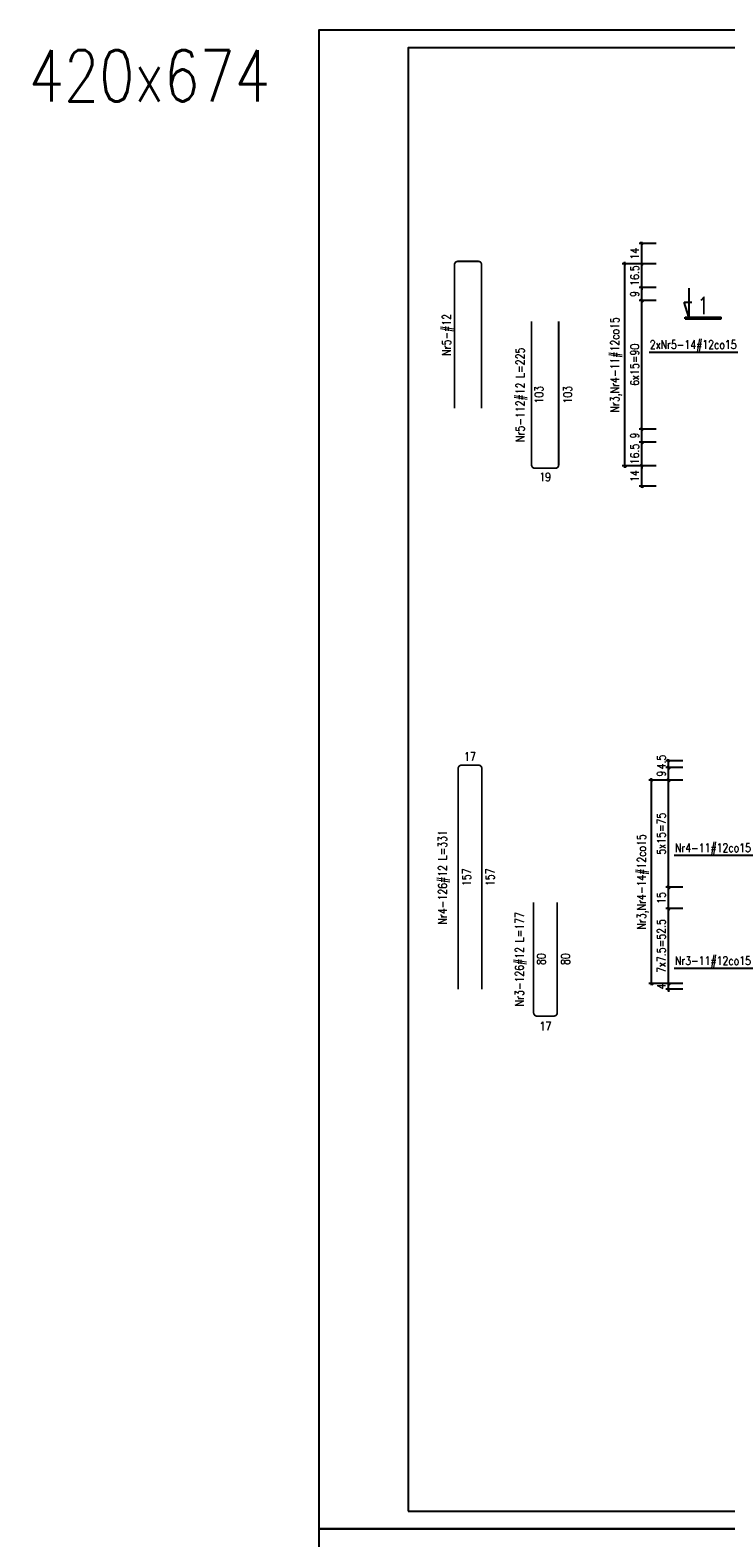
# Model space of a CAD drawing. Header units: millimetres. Extents: x 1283012 to 1317293, y -98285 to -69720.
# Tile 13 of 24: x 1283012 to 1287890, y -80282 to -69720. Entities that reach past the tile are written whole.
import ezdxf

# ---------------------------------------------------------------- set-up
doc = ezdxf.new("R2010")
doc.units = ezdxf.units.MM
doc.header["$LTSCALE"] = 250
for name, color, linetype in [('111 - opisy TXT3', 2, 'Continuous'), ('2 - linie odniesienia opisy', 8, 'Continuous'), ('3', 4, 'Continuous'), ('8 - zbrojenie', 8, 'Continuous')]:
    doc.layers.add(name, color=color, linetype=linetype)
doc.styles.add('TXT2', font='simplex.shx', dxfattribs={"width": 0.8, "height": 60})
doc.styles.add('TXT3', font='simplex.shx', dxfattribs={"width": 0.8, "height": 120})
doc.dimstyles.new('R1 - centymetry', dxfattribs={"dimtxt": 60, "dimasz": 17.5, "dimexe": 18.75, "dimexo": 18.75, "dimgap": 20, "dimtad": 1, "dimdec": 1, "dimlfac": 0.1, "dimrnd": 0.5, "dimdsep": 46, "dimtxsty": 'TXT2', "dimblk1": 'OBLIQUE', "dimblk2": 'OBLIQUE', "dimsah": 1, "dimcen": -0.75, "dimdle": 12.5, "dimclrt": 4, "dimadec": 0, "dimazin": 0, "dimtfac": 0.75, "dimtdec": 1, "dimtix": 1, "dimtmove": 2, "dimatfit": 3, "dimldrblk": 'OBLIQUE', "dimfxl": 100, "dimfxlon": 1, "dimtvp": 0.75, "dimtolj": 1, "dimtzin": 0, "dimarcsym": 0})
doc.dimstyles.new('wym zbr', dxfattribs={"dimtxt": 60, "dimasz": 35, "dimexe": 37.5, "dimexo": 37.5, "dimgap": 30, "dimtad": 0, "dimdec": 0, "dimlfac": 0.1, "dimzin": 0, "dimdsep": 46, "dimtxsty": 'TXT2', "dimblk1": 'OBLIQUE', "dimblk2": 'OBLIQUE', "dimsah": 1, "dimcen": -1.5, "dimdle": 25, "dimse1": 1, "dimse2": 1, "dimsd1": 1, "dimsd2": 1, "dimclrt": 4, "dimadec": 0, "dimazin": 0, "dimtfac": 0.75, "dimtdec": 0, "dimtix": 1, "dimtmove": 2, "dimatfit": 3, "dimldrblk": 'OBLIQUE', "dimfxl": 200, "dimfxlon": 1, "dimtvp": 0.75, "dimtolj": 1, "dimtzin": 0, "dimarcsym": 0})

# ---------------------------------------------------------------- blocks, each defined once
blk = doc.blocks.new('_OBLIQUE')
at = {"color": 0, "linetype": 'ByBlock'}
blk.add_line((-0.5, -0.5), (0.5, 0.5), dxfattribs=at)
blk = doc.blocks.new('*D55')
at = {"layer": '2 - linie odniesienia opisy', "color": 0, "lineweight": -2, "transparency": 16777216}
for p, q in [((1287401, -72772), (1287282, -72772)), ((1287301, -72927), (1287301, -72760)), ((1287401, -72914), (1287282, -72914))]:
    blk.add_line(p, q, dxfattribs=at)
at = {"layer": 'Defpoints', "color": 0, "transparency": 16777216}
for p in [(1287301, -72772), (1288145, -72772), (1288003, -72914)]:
    blk.add_point(p, dxfattribs=at)
at = {"layer": '2 - linie odniesienia opisy', "color": 0, "lineweight": -2, "transparency": 16777216, "xscale": 17.5, "yscale": 17.5, "zscale": 17.5}
for p, rotation in [((1287301, -72772), 90), ((1287301, -72914), 270)]:
    blk.add_blockref('_OBLIQUE', p, dxfattribs=dict(at, rotation=rotation))
at = {"layer": '2 - linie odniesienia opisy', "color": 4, "transparency": 16777216, "insert": (1287251, -72843), "char_height": 60, "attachment_point": 5, "rotation": 90, "style": 'TXT2'}
blk.add_mtext('\\A1;14', dxfattribs=at)
blk = doc.blocks.new('*D56')
at = {"layer": '2 - linie odniesienia opisy', "color": 0, "lineweight": -2, "transparency": 16777216}
for p, q in [((1287401, -72606), (1287282, -72606)), ((1287301, -72606), (1287301, -72589)), ((1287301, -72785), (1287301, -72594)), ((1287401, -72772), (1287282, -72772)), ((1287301, -72772), (1287301, -72790))]:
    blk.add_line(p, q, dxfattribs=at)
at = {"layer": 'Defpoints', "color": 0, "transparency": 16777216}
for p in [(1287301, -72606), (1288145, -72606), (1288145, -72772)]:
    blk.add_point(p, dxfattribs=at)
at = {"layer": '2 - linie odniesienia opisy', "color": 0, "lineweight": -2, "transparency": 16777216, "xscale": 17.5, "yscale": 17.5, "zscale": 17.5}
for p, rotation in [((1287301, -72606), 270), ((1287301, -72772), 90)]:
    blk.add_blockref('_OBLIQUE', p, dxfattribs=dict(at, rotation=rotation))
at = {"layer": '2 - linie odniesienia opisy', "color": 4, "transparency": 16777216, "insert": (1287251, -72689), "char_height": 60, "attachment_point": 5, "rotation": 90, "style": 'TXT2'}
blk.add_mtext('\\A1;16.5', dxfattribs=at)
blk = doc.blocks.new('*D57')
at = {"layer": '2 - linie odniesienia opisy', "color": 0, "lineweight": -2, "transparency": 16777216}
for p, q in [((1287401, -72514), (1287282, -72514)), ((1287301, -72619), (1287301, -72502)), ((1287401, -72606), (1287282, -72606))]:
    blk.add_line(p, q, dxfattribs=at)
at = {"layer": 'Defpoints', "color": 0, "transparency": 16777216}
for p in [(1287301, -72514), (1288145, -72514), (1288145, -72606)]:
    blk.add_point(p, dxfattribs=at)
at = {"layer": '2 - linie odniesienia opisy', "color": 0, "lineweight": -2, "transparency": 16777216, "xscale": 17.5, "yscale": 17.5, "zscale": 17.5}
for p, rotation in [((1287301, -72514), 90), ((1287301, -72606), 270)]:
    blk.add_blockref('_OBLIQUE', p, dxfattribs=dict(at, rotation=rotation))
at = {"layer": '2 - linie odniesienia opisy', "color": 4, "transparency": 16777216, "insert": (1287251, -72560), "char_height": 60, "attachment_point": 5, "rotation": 90, "style": 'TXT2'}
blk.add_mtext('\\A1;9', dxfattribs=at)
blk = doc.blocks.new('*D58')
at = {"layer": '2 - linie odniesienia opisy', "color": 0, "lineweight": -2, "transparency": 16777216}
for p, q in [((1287301, -72527), (1287301, -71602)), ((1287401, -71614), (1287282, -71614)), ((1287401, -72514), (1287282, -72514))]:
    blk.add_line(p, q, dxfattribs=at)
at = {"layer": 'Defpoints', "color": 0, "transparency": 16777216}
for p in [(1287301, -71614), (1288145, -71614), (1288145, -72514)]:
    blk.add_point(p, dxfattribs=at)
at = {"layer": '2 - linie odniesienia opisy', "color": 0, "lineweight": -2, "transparency": 16777216, "xscale": 17.5, "yscale": 17.5, "zscale": 17.5}
for p, rotation in [((1287301, -71614), 90), ((1287301, -72514), 270)]:
    blk.add_blockref('_OBLIQUE', p, dxfattribs=dict(at, rotation=rotation))
at = {"layer": '2 - linie odniesienia opisy', "color": 4, "transparency": 16777216, "insert": (1287251, -72064), "char_height": 60, "attachment_point": 5, "rotation": 90, "style": 'TXT2'}
blk.add_mtext('\\A1;6x15=90', dxfattribs=at)
blk = doc.blocks.new('*D59')
at = {"layer": '2 - linie odniesienia opisy', "color": 0, "lineweight": -2, "transparency": 16777216}
for p, q in [((1287401, -71522), (1287282, -71522)), ((1287301, -71627), (1287301, -71510)), ((1287401, -71614), (1287282, -71614))]:
    blk.add_line(p, q, dxfattribs=at)
at = {"layer": 'Defpoints', "color": 0, "transparency": 16777216}
for p in [(1287301, -71522), (1288145, -71522), (1288145, -71614)]:
    blk.add_point(p, dxfattribs=at)
at = {"layer": '2 - linie odniesienia opisy', "color": 0, "lineweight": -2, "transparency": 16777216, "xscale": 17.5, "yscale": 17.5, "zscale": 17.5}
for p, rotation in [((1287301, -71522), 90), ((1287301, -71614), 270)]:
    blk.add_blockref('_OBLIQUE', p, dxfattribs=dict(at, rotation=rotation))
at = {"layer": '2 - linie odniesienia opisy', "color": 4, "transparency": 16777216, "insert": (1287251, -71568), "char_height": 60, "attachment_point": 5, "rotation": 90, "style": 'TXT2'}
blk.add_mtext('\\A1;9', dxfattribs=at)
blk = doc.blocks.new('*D60')
at = {"layer": '2 - linie odniesienia opisy', "color": 0, "lineweight": -2, "transparency": 16777216}
for p, q in [((1287401, -71356), (1287282, -71356)), ((1287301, -71356), (1287301, -71339)), ((1287301, -71535), (1287301, -71344)), ((1287401, -71522), (1287282, -71522)), ((1287301, -71522), (1287301, -71540))]:
    blk.add_line(p, q, dxfattribs=at)
at = {"layer": 'Defpoints', "color": 0, "transparency": 16777216}
for p in [(1287301, -71356), (1288145, -71356), (1288145, -71522)]:
    blk.add_point(p, dxfattribs=at)
at = {"layer": '2 - linie odniesienia opisy', "color": 0, "lineweight": -2, "transparency": 16777216, "xscale": 17.5, "yscale": 17.5, "zscale": 17.5}
for p, rotation in [((1287301, -71356), 270), ((1287301, -71522), 90)]:
    blk.add_blockref('_OBLIQUE', p, dxfattribs=dict(at, rotation=rotation))
at = {"layer": '2 - linie odniesienia opisy', "color": 4, "transparency": 16777216, "insert": (1287251, -71439), "char_height": 60, "attachment_point": 5, "rotation": 90, "style": 'TXT2'}
blk.add_mtext('\\A1;16.5', dxfattribs=at)
blk = doc.blocks.new('*D61')
at = {"layer": '2 - linie odniesienia opisy', "color": 0, "lineweight": -2, "transparency": 16777216}
for p, q in [((1287401, -71214), (1287282, -71214)), ((1287301, -71369), (1287301, -71202)), ((1287401, -71356), (1287282, -71356))]:
    blk.add_line(p, q, dxfattribs=at)
at = {"layer": 'Defpoints', "color": 0, "transparency": 16777216}
for p in [(1287301, -71214), (1288003, -71214), (1288145, -71356)]:
    blk.add_point(p, dxfattribs=at)
at = {"layer": '2 - linie odniesienia opisy', "color": 0, "lineweight": -2, "transparency": 16777216, "xscale": 17.5, "yscale": 17.5, "zscale": 17.5}
for p, rotation in [((1287301, -71214), 90), ((1287301, -71356), 270)]:
    blk.add_blockref('_OBLIQUE', p, dxfattribs=dict(at, rotation=rotation))
at = {"layer": '2 - linie odniesienia opisy', "color": 4, "transparency": 16777216, "insert": (1287251, -71285), "char_height": 60, "attachment_point": 5, "rotation": 90, "style": 'TXT2'}
blk.add_mtext('\\A1;14', dxfattribs=at)
blk = doc.blocks.new('*D62')
at = {"layer": '2 - linie odniesienia opisy', "color": 0, "lineweight": -2, "transparency": 16777216}
for p, q in [((1287282, -71356), (1287164, -71356)), ((1287182, -72785), (1287182, -71344)), ((1287282, -72772), (1287164, -72772))]:
    blk.add_line(p, q, dxfattribs=at)
at = {"layer": 'Defpoints', "color": 0, "transparency": 16777216}
for p in [(1287182, -71356), (1288145, -71356), (1288145, -72772)]:
    blk.add_point(p, dxfattribs=at)
at = {"layer": '2 - linie odniesienia opisy', "color": 0, "lineweight": -2, "transparency": 16777216, "xscale": 17.5, "yscale": 17.5, "zscale": 17.5}
for p, rotation in [((1287182, -71356), 90), ((1287182, -72772), 270)]:
    blk.add_blockref('_OBLIQUE', p, dxfattribs=dict(at, rotation=rotation))
at = {"layer": '2 - linie odniesienia opisy', "color": 4, "transparency": 16777216, "insert": (1287122, -72064), "char_height": 60, "attachment_point": 5, "rotation": 90, "style": 'TXT2'}
blk.add_mtext('\\A1;Nr3,Nr4-11#12co15', dxfattribs=at)
blk = doc.blocks.new('*D63')
at = {"layer": '2 - linie odniesienia opisy', "color": 0, "lineweight": -2, "transparency": 16777216}
for p, q in [((1287588, -76399), (1287469, -76399)), ((1287588, -76439), (1287469, -76439)), ((1287488, -76399), (1287488, -76381)), ((1287488, -76451), (1287488, -76386)), ((1287488, -76439), (1287488, -76456))]:
    blk.add_line(p, q, dxfattribs=at)
at = {"layer": 'Defpoints', "color": 0, "transparency": 16777216}
for p in [(1287488, -76399), (1288003, -76439), (1288133, -76399)]:
    blk.add_point(p, dxfattribs=at)
at = {"layer": '2 - linie odniesienia opisy', "color": 0, "lineweight": -2, "transparency": 16777216, "xscale": 17.5, "yscale": 17.5, "zscale": 17.5}
for p, rotation in [((1287488, -76399), 270), ((1287488, -76439), 90)]:
    blk.add_blockref('_OBLIQUE', p, dxfattribs=dict(at, rotation=rotation))
at = {"layer": '2 - linie odniesienia opisy', "color": 4, "transparency": 16777216, "insert": (1287438, -76419), "char_height": 60, "attachment_point": 5, "rotation": 90, "style": 'TXT2'}
blk.add_mtext('\\A1;4', dxfattribs=at)
blk = doc.blocks.new('*D64')
at = {"layer": '2 - linie odniesienia opisy', "color": 0, "lineweight": -2, "transparency": 16777216}
for p, q in [((1287588, -75874), (1287469, -75874)), ((1287488, -76411), (1287488, -75861)), ((1287588, -76399), (1287469, -76399))]:
    blk.add_line(p, q, dxfattribs=at)
at = {"layer": 'Defpoints', "color": 0, "transparency": 16777216}
for p in [(1287488, -75874), (1288133, -75874), (1288133, -76399)]:
    blk.add_point(p, dxfattribs=at)
at = {"layer": '2 - linie odniesienia opisy', "color": 0, "lineweight": -2, "transparency": 16777216, "xscale": 17.5, "yscale": 17.5, "zscale": 17.5}
for p, rotation in [((1287488, -75874), 90), ((1287488, -76399), 270)]:
    blk.add_blockref('_OBLIQUE', p, dxfattribs=dict(at, rotation=rotation))
at = {"layer": '2 - linie odniesienia opisy', "color": 4, "transparency": 16777216, "insert": (1287438, -76136), "char_height": 60, "attachment_point": 5, "rotation": 90, "style": 'TXT2'}
blk.add_mtext('\\A1;7x7.5=52.5', dxfattribs=at)
blk = doc.blocks.new('*D65')
at = {"layer": '2 - linie odniesienia opisy', "color": 0, "lineweight": -2, "transparency": 16777216}
for p, q in [((1287588, -75724), (1287469, -75724)), ((1287488, -75886), (1287488, -75711)), ((1287588, -75874), (1287469, -75874))]:
    blk.add_line(p, q, dxfattribs=at)
at = {"layer": 'Defpoints', "color": 0, "transparency": 16777216}
for p in [(1287488, -75724), (1288133, -75724), (1288133, -75874)]:
    blk.add_point(p, dxfattribs=at)
at = {"layer": '2 - linie odniesienia opisy', "color": 0, "lineweight": -2, "transparency": 16777216, "xscale": 17.5, "yscale": 17.5, "zscale": 17.5}
for p, rotation in [((1287488, -75724), 90), ((1287488, -75874), 270)]:
    blk.add_blockref('_OBLIQUE', p, dxfattribs=dict(at, rotation=rotation))
at = {"layer": '2 - linie odniesienia opisy', "color": 4, "transparency": 16777216, "insert": (1287438, -75799), "char_height": 60, "attachment_point": 5, "rotation": 90, "style": 'TXT2'}
blk.add_mtext('\\A1;15', dxfattribs=at)
blk = doc.blocks.new('*D66')
at = {"layer": '2 - linie odniesienia opisy', "color": 0, "lineweight": -2, "transparency": 16777216}
for p, q in [((1287588, -74974), (1287469, -74974)), ((1287488, -75736), (1287488, -74961)), ((1287588, -75724), (1287469, -75724))]:
    blk.add_line(p, q, dxfattribs=at)
at = {"layer": 'Defpoints', "color": 0, "transparency": 16777216}
for p in [(1287488, -74974), (1288133, -74974), (1288133, -75724)]:
    blk.add_point(p, dxfattribs=at)
at = {"layer": '2 - linie odniesienia opisy', "color": 0, "lineweight": -2, "transparency": 16777216, "xscale": 17.5, "yscale": 17.5, "zscale": 17.5}
for p, rotation in [((1287488, -74974), 90), ((1287488, -75724), 270)]:
    blk.add_blockref('_OBLIQUE', p, dxfattribs=dict(at, rotation=rotation))
at = {"layer": '2 - linie odniesienia opisy', "color": 4, "transparency": 16777216, "insert": (1287438, -75349), "char_height": 60, "attachment_point": 5, "rotation": 90, "style": 'TXT2'}
blk.add_mtext('\\A1;5x15=75', dxfattribs=at)
blk = doc.blocks.new('*D67')
at = {"layer": '2 - linie odniesienia opisy', "color": 0, "lineweight": -2, "transparency": 16777216}
for p, q in [((1287588, -74885), (1287469, -74885)), ((1287488, -74986), (1287488, -74872)), ((1287588, -74974), (1287469, -74974))]:
    blk.add_line(p, q, dxfattribs=at)
at = {"layer": 'Defpoints', "color": 0, "transparency": 16777216}
for p in [(1287488, -74885), (1288161, -74885), (1288133, -74974)]:
    blk.add_point(p, dxfattribs=at)
at = {"layer": '2 - linie odniesienia opisy', "color": 0, "lineweight": -2, "transparency": 16777216, "xscale": 17.5, "yscale": 17.5, "zscale": 17.5}
for p, rotation in [((1287488, -74885), 90), ((1287488, -74974), 270)]:
    blk.add_blockref('_OBLIQUE', p, dxfattribs=dict(at, rotation=rotation))
at = {"layer": '2 - linie odniesienia opisy', "color": 4, "transparency": 16777216, "insert": (1287438, -74929), "char_height": 60, "attachment_point": 5, "rotation": 90, "style": 'TXT2'}
blk.add_mtext('\\A1;9', dxfattribs=at)
blk = doc.blocks.new('*D68')
at = {"layer": '2 - linie odniesienia opisy', "color": 0, "lineweight": -2, "transparency": 16777216}
for p, q in [((1287588, -74839), (1287469, -74839)), ((1287588, -74885), (1287469, -74885)), ((1287488, -74897), (1287488, -74826))]:
    blk.add_line(p, q, dxfattribs=at)
at = {"layer": 'Defpoints', "color": 0, "transparency": 16777216}
for p in [(1287488, -74839), (1288103, -74839), (1288161, -74885)]:
    blk.add_point(p, dxfattribs=at)
at = {"layer": '2 - linie odniesienia opisy', "color": 0, "lineweight": -2, "transparency": 16777216, "xscale": 17.5, "yscale": 17.5, "zscale": 17.5}
for p, rotation in [((1287488, -74839), 90), ((1287488, -74885), 270)]:
    blk.add_blockref('_OBLIQUE', p, dxfattribs=dict(at, rotation=rotation))
at = {"layer": '2 - linie odniesienia opisy', "color": 4, "transparency": 16777216, "insert": (1287438, -74847), "char_height": 60, "attachment_point": 5, "rotation": 90, "style": 'TXT2'}
blk.add_mtext('\\A1;4.5', dxfattribs=at)
blk = doc.blocks.new('*D69')
at = {"layer": '2 - linie odniesienia opisy', "color": 0, "lineweight": -2, "transparency": 16777216}
for p, q in [((1287469, -74974), (1287350, -74974)), ((1287369, -76411), (1287369, -74961)), ((1287469, -76399), (1287350, -76399))]:
    blk.add_line(p, q, dxfattribs=at)
at = {"layer": 'Defpoints', "color": 0, "transparency": 16777216}
for p in [(1287369, -74974), (1288133, -74974), (1288133, -76399)]:
    blk.add_point(p, dxfattribs=at)
at = {"layer": '2 - linie odniesienia opisy', "color": 0, "lineweight": -2, "transparency": 16777216, "xscale": 17.5, "yscale": 17.5, "zscale": 17.5}
for p, rotation in [((1287369, -74974), 90), ((1287369, -76399), 270)]:
    blk.add_blockref('_OBLIQUE', p, dxfattribs=dict(at, rotation=rotation))
at = {"layer": '2 - linie odniesienia opisy', "color": 4, "transparency": 16777216, "insert": (1287309, -75686), "char_height": 60, "attachment_point": 5, "rotation": 90, "style": 'TXT2'}
blk.add_mtext('\\A1;Nr3,Nr4-14#12co15', dxfattribs=at)
blk = doc.blocks.new('*D70')
at = {"layer": 'Defpoints', "color": 0, "transparency": 16777216}
for p in [(1286542, -75829), (1286566, -76627), (1286656, -76627)]:
    blk.add_point(p, dxfattribs=at)
at = {"layer": '2 - linie odniesienia opisy', "color": 4, "transparency": 16777216, "insert": (1286596, -76228), "char_height": 60, "attachment_point": 5, "rotation": 90, "style": 'TXT2'}
blk.add_mtext('\\A1;80', dxfattribs=at)
blk = doc.blocks.new('*D71')
at = {"layer": 'Defpoints', "color": 0, "transparency": 16777216}
for p in [(1286708, -75829), (1286684, -76627), (1286826, -76627)]:
    blk.add_point(p, dxfattribs=at)
at = {"layer": '2 - linie odniesienia opisy', "color": 4, "transparency": 16777216, "insert": (1286766, -76228), "char_height": 60, "attachment_point": 5, "rotation": 90, "style": 'TXT2'}
blk.add_mtext('\\A1;80', dxfattribs=at)
blk = doc.blocks.new('*D72')
at = {"layer": 'Defpoints', "color": 0, "transparency": 16777216}
for p in [(1286542, -76603), (1286708, -76603), (1286708, -76758)]:
    blk.add_point(p, dxfattribs=at)
at = {"layer": '2 - linie odniesienia opisy', "color": 4, "transparency": 16777216, "insert": (1286625, -76698), "char_height": 60, "attachment_point": 5, "style": 'TXT2'}
blk.add_mtext('\\A1;17', dxfattribs=at)
blk = doc.blocks.new('*D73')
at = {"layer": 'Defpoints', "color": 0, "transparency": 16777216}
for p in [(1286037, -74869), (1286133, -74869), (1286013, -76439)]:
    blk.add_point(p, dxfattribs=at)
at = {"layer": '2 - linie odniesienia opisy', "color": 4, "transparency": 16777216, "insert": (1286073, -75654), "char_height": 60, "attachment_point": 5, "rotation": 90, "style": 'TXT2'}
blk.add_mtext('\\A1;157', dxfattribs=at)
blk = doc.blocks.new('*D74')
at = {"layer": 'Defpoints', "color": 0, "transparency": 16777216}
for p in [(1286155, -74869), (1286297, -74869), (1286179, -76439)]:
    blk.add_point(p, dxfattribs=at)
at = {"layer": '2 - linie odniesienia opisy', "color": 4, "transparency": 16777216, "insert": (1286237, -75654), "char_height": 60, "attachment_point": 5, "rotation": 90, "style": 'TXT2'}
blk.add_mtext('\\A1;157', dxfattribs=at)
blk = doc.blocks.new('*D75')
at = {"layer": 'Defpoints', "color": 0, "transparency": 16777216}
for p in [(1286542, -75829), (1286523, -76627), (1286566, -76627)]:
    blk.add_point(p, dxfattribs=at)
at = {"layer": '2 - linie odniesienia opisy', "color": 4, "transparency": 16777216, "insert": (1286453, -76228), "char_height": 60, "attachment_point": 5, "rotation": 90, "style": 'TXT2'}
blk.add_mtext('\\A1;{\\A1;Nr3-126#12 L=177}', dxfattribs=at)
blk = doc.blocks.new('*D76')
at = {"layer": 'Defpoints', "color": 0, "transparency": 16777216}
for p in [(1286179, -74869), (1286013, -74893), (1286179, -74893)]:
    blk.add_point(p, dxfattribs=at)
at = {"layer": '2 - linie odniesienia opisy', "color": 4, "transparency": 16777216, "insert": (1286096, -74809), "char_height": 60, "attachment_point": 5, "style": 'TXT2'}
blk.add_mtext('\\A1;17', dxfattribs=at)
blk = doc.blocks.new('*D77')
at = {"layer": 'Defpoints', "color": 0, "transparency": 16777216}
for p in [(1285984, -74869), (1286037, -74869), (1286013, -76439)]:
    blk.add_point(p, dxfattribs=at)
at = {"layer": '2 - linie odniesienia opisy', "color": 4, "transparency": 16777216, "insert": (1285914, -75654), "char_height": 60, "attachment_point": 5, "rotation": 90, "style": 'TXT2'}
blk.add_mtext('\\A1;{\\A1;Nr4-126#12 L=331}', dxfattribs=at)
blk = doc.blocks.new('P7')
at = {"layer": '111 - opisy TXT3', "linetype": 'Continuous'}
for p, q in [((0, 0), (-12.3, -41.7)), ((-9.6, 5.1), (90.8, 5.1)), ((-9.6, 5.1), (-9.6, 0.1)), ((-9.6, 0.1), (90.8, 0.1)), ((0, -80.9), (0, 0)), ((90.8, 5.1), (90.8, 0.1)), ((-12.3, -41.7), (9.2, -41.7))]:
    blk.add_line(p, q, dxfattribs=at)
at = {"layer": '111 - opisy TXT3', "style": 'TXT3', "width": 0.8}
blk.add_attdef('NR', (24.3, -56.4), '', height=48, dxfattribs=at)
blk = doc.blocks.new('*D124')
at = {"layer": 'Defpoints', "color": 0, "transparency": 16777216}
for p in [(1286528, -71759), (1286552, -72789), (1286640, -72789)]:
    blk.add_point(p, dxfattribs=at)
at = {"layer": '2 - linie odniesienia opisy', "color": 4, "transparency": 16777216, "insert": (1286580, -72274), "char_height": 60, "attachment_point": 5, "rotation": 90, "style": 'TXT2'}
blk.add_mtext('\\A1;103', dxfattribs=at)
blk = doc.blocks.new('*D125')
at = {"layer": 'Defpoints', "color": 0, "transparency": 16777216}
for p in [(1286718, -71759), (1286694, -72789), (1286841, -72789)]:
    blk.add_point(p, dxfattribs=at)
at = {"layer": '2 - linie odniesienia opisy', "color": 4, "transparency": 16777216, "insert": (1286781, -72274), "char_height": 60, "attachment_point": 5, "rotation": 90, "style": 'TXT2'}
blk.add_mtext('\\A1;103', dxfattribs=at)
blk = doc.blocks.new('*D126')
at = {"layer": 'Defpoints', "color": 0, "transparency": 16777216}
for p in [(1286528, -72765), (1286718, -72765), (1286718, -72910)]:
    blk.add_point(p, dxfattribs=at)
at = {"layer": '2 - linie odniesienia opisy', "color": 4, "transparency": 16777216, "insert": (1286623, -72850), "char_height": 60, "attachment_point": 5, "style": 'TXT2'}
blk.add_mtext('\\A1;19', dxfattribs=at)
blk = doc.blocks.new('*D127')
at = {"layer": 'Defpoints', "color": 0, "transparency": 16777216}
for p in [(1286528, -71759), (1286528, -71759), (1286552, -72789)]:
    blk.add_point(p, dxfattribs=at)
at = {"layer": '2 - linie odniesienia opisy', "color": 4, "transparency": 16777216, "insert": (1286458, -72274), "char_height": 60, "attachment_point": 5, "rotation": 90, "style": 'TXT2'}
blk.add_mtext('\\A1;{\\A1;Nr5-112#12 L=225}', dxfattribs=at)
blk = doc.blocks.new('*D128')
at = {"layer": 'Defpoints', "color": 0, "transparency": 16777216}
for p in [(1286012, -71339), (1286012, -71339), (1286036, -72369)]:
    blk.add_point(p, dxfattribs=at)
at = {"layer": '2 - linie odniesienia opisy', "color": 4, "transparency": 16777216, "insert": (1285942, -71854), "char_height": 60, "attachment_point": 5, "rotation": 90, "style": 'TXT2'}
blk.add_mtext('\\A1;{\\A1;Nr5-#12}', dxfattribs=at)

msp = doc.modelspace()

# ---------------------------------------------------------------- linework, layer by layer
at = {"layer": '111 - opisy TXT3'}
msp.add_lwpolyline([(1285662.38, -80094.75), (1301762.38, -80094.75), (1301762.38, -69844.75), (1285662.38, -69844.75)], close=True, dxfattribs=at)
at = {"layer": '2 - linie odniesienia opisy'}
for points in [[(1285037.38, -80219.75), (1301887.38, -80219.75), (1301887.38, -69719.75), (1285037.38, -69719.75)], [(1285037.38, -87644.75), (1295537.38, -87644.75), (1295537.38, -80219.75), (1285037.38, -80219.75)]]:
    msp.add_lwpolyline(points, close=True, dxfattribs=at)
for points in [[(1287351.28, -71974.71), (1288132.75, -71974.71)], [(1287527.8, -75499.79), (1288144.75, -75499.79)], [(1287527.8, -76290.75), (1288144.75, -76290.75)]]:
    msp.add_lwpolyline(points, dxfattribs=at)
at = {"layer": '8 - zbrojenie'}
for points in [[(1285987.55, -72369.23, 12, 12, 0), (1285987.55, -71363.23, 12, 12, -0.41421356), (1286011.55, -71339.23, 12, 12, 0), (1286153.55, -71339.23, 12, 12, -0.41421356), (1286177.55, -71363.23, 12, 12, 0), (1286177.55, -72369.23, 12, 12, 0)], [(1286527.9, -71759.23, 12, 12, 0), (1286527.9, -72765.23, 12, 12, 0.41421356), (1286551.9, -72789.23, 12, 12, 0), (1286693.9, -72789.23, 12, 12, 0.41421356), (1286717.9, -72765.23, 12, 12, 0), (1286717.9, -71759.23, 12, 12, 0)], [(1286013.43, -76438.93, 12, 12, 0), (1286013.43, -74892.93, 12, 12, -0.41421356), (1286037.43, -74868.93, 12, 12, 0), (1286155.43, -74868.93, 12, 12, -0.41421356), (1286179.43, -74892.93, 12, 12, 0), (1286179.43, -76438.93, 12, 12, 0)], [(1286542.21, -75828.93, 12, 12, 0), (1286542.21, -76602.93, 12, 12, 0.41421356), (1286566.21, -76626.93, 12, 12, 0), (1286684.21, -76626.93, 12, 12, 0.41421356), (1286708.21, -76602.93, 12, 12, 0), (1286708.21, -75828.93, 12, 12, 0)]]:
    msp.add_lwpolyline(points, format="xyseb", dxfattribs=at)

# ---------------------------------------------------------------- block references
at = {"layer": '2 - linie odniesienia opisy'}
ref = msp.add_blockref('P7', (1287629.61, -71730.53), dxfattribs=dict(at, xscale=-2.5, yscale=2.5, zscale=2.5, rotation=180))
ref.add_attrib('NR', '1', (1287690.48, -71709.57), dxfattribs={"layer": '111 - opisy TXT3', "height": 120, "style": 'TXT3', "width": 0.8})

# ---------------------------------------------------------------- texts
at = {"layer": '111 - opisy TXT3', "insert": (1283002.49, -69858.86), "char_height": 360, "attachment_point": 1, "style": 'TXT2'}
msp.add_mtext_dynamic_manual_height_columns('420x674', width=4916.6781, gutter_width=2100, heights=[0], dxfattribs=at)
at = {"layer": '3', "char_height": 60, "attachment_point": 1, "style": 'TXT2'}
for s, insert, width in [('\\A1;\\pt300;2xNr5-14#12co15', (1287356.76, -71892.78), 788.9746), ('\\A1;\\pt300;Nr4-11#12co15', (1287533.29, -75417.86), 530.442), ('\\A1;\\pt300;Nr3-11#12co15', (1287533.29, -76208.83), 624.4539)]:
    msp.add_mtext(s, dxfattribs=dict(at, insert=insert, width=width))

# ---------------------------------------------------------------- dimensions: what is measured, and where the dimension line sits
at = {"layer": '2 - linie odniesienia opisy'}
for base, p1, p2, dimstyle, picture, middle in [((1287301.14, -71214.23), (1288144.75, -71356.23), (1288002.75, -71214.23), 'R1 - centymetry', '*D61', (1287251.14, -71285.23)), ((1287301.14, -71356.23), (1288144.75, -71522.23), (1288144.75, -71356.23), 'R1 - centymetry', '*D60', (1287251.14, -71439.23)), ((1287301.14, -71522.23), (1288144.75, -71614.23), (1288144.75, -71522.23), 'R1 - centymetry', '*D59', (1287251.14, -71568.23)), ((1286640.05, -72789.23), (1286527.9, -71759.23), (1286551.9, -72789.23), 'wym zbr', '*D124', (1286580.05, -72274.23)), ((1286841.18, -72789.23), (1286717.9, -71759.23), (1286693.9, -72789.23), 'wym zbr', '*D125', (1286781.18, -72274.23)), ((1287301.14, -72514.23), (1288144.75, -72606.23), (1288144.75, -72514.23), 'R1 - centymetry', '*D57', (1287251.14, -72560.23)), ((1287301.14, -72606.23), (1288144.75, -72772.23), (1288144.75, -72606.23), 'R1 - centymetry', '*D56', (1287251.14, -72689.23)), ((1287301.14, -72772.23), (1288002.75, -72914.23), (1288144.75, -72772.23), 'R1 - centymetry', '*D55', (1287251.14, -72843.23)), ((1286132.69, -74868.93), (1286013.43, -76438.93), (1286037.43, -74868.93), 'wym zbr', '*D73', (1286072.69, -75653.93)), ((1286296.61, -74868.93), (1286179.43, -76438.93), (1286155.43, -74868.93), 'wym zbr', '*D74', (1286236.61, -75653.93)), ((1287487.76, -74884.8), (1288132.75, -74973.93), (1288160.62, -74884.8), 'R1 - centymetry', '*D67', (1287437.76, -74929.36)), ((1287487.76, -75723.93), (1288132.75, -75873.93), (1288132.75, -75723.93), 'R1 - centymetry', '*D65', (1287437.76, -75798.93)), ((1286656.07, -76626.93), (1286542.21, -75828.93), (1286566.21, -76626.93), 'wym zbr', '*D70', (1286596.07, -76227.93)), ((1286825.57, -76626.93), (1286708.21, -75828.93), (1286684.21, -76626.93), 'wym zbr', '*D71', (1286765.57, -76227.93)), ((1287487.76, -76398.93), (1288002.75, -76438.93), (1288132.75, -76398.93), 'R1 - centymetry', '*D63', (1287437.76, -76418.93))]:
    dim = msp.add_linear_dim(base=base, p1=p1, p2=p2, angle=90, dimstyle=dimstyle, dxfattribs=at)
    dim.commit()
    dim.dimension.update_dxf_attribs({"geometry": picture, "text_midpoint": middle})
for base, p1, p2, text, dimstyle, picture, middle in [((1286011.55, -71339.23), (1286035.55, -72369.23), (1286011.55, -71339.23), '{\\A1;Nr5-#12}', 'wym zbr', '*D128', (1285941.55, -71854.23)), ((1287182.49, -71356.23), (1288144.75, -72772.23), (1288144.75, -71356.23), 'Nr3,Nr4-11#12co15', 'R1 - centymetry', '*D62', (1287122.49, -72064.23)), ((1287301.14, -71614.23), (1288144.75, -72514.23), (1288144.75, -71614.23), '6x15=<>', 'R1 - centymetry', '*D58', (1287251.14, -72064.23)), ((1286527.9, -71759.23), (1286551.9, -72789.23), (1286527.9, -71759.23), '{\\A1;Nr5-112#12 L=225}', 'wym zbr', '*D127', (1286457.9, -72274.23)), ((1285984.45, -74868.93), (1286013.43, -76438.93), (1286037.43, -74868.93), '{\\A1;Nr4-126#12 L=331}', 'wym zbr', '*D77', (1285914.45, -75653.93)), ((1287368.66, -74973.93), (1288132.75, -76398.93), (1288132.75, -74973.93), 'Nr3,Nr4-14#12co15', 'R1 - centymetry', '*D69', (1287308.66, -75686.43)), ((1287487.76, -74973.93), (1288132.75, -75723.93), (1288132.75, -74973.93), '5x15=<>', 'R1 - centymetry', '*D66', (1287437.76, -75348.93)), ((1286522.67, -76626.93), (1286542.21, -75828.93), (1286566.21, -76626.93), '{\\A1;Nr3-126#12 L=177}', 'wym zbr', '*D75', (1286452.67, -76227.93)), ((1287487.76, -75873.93), (1288132.75, -76398.93), (1288132.75, -75873.93), '7x7.5=<>', 'R1 - centymetry', '*D64', (1287437.76, -76136.43))]:
    dim = msp.add_linear_dim(base=base, p1=p1, p2=p2, angle=90, text=text, dimstyle=dimstyle, override={"dimtxsty": 'TXT2', "dimtolj": 1}, dxfattribs=at)
    dim.commit()
    dim.dimension.update_dxf_attribs({"geometry": picture, "text_midpoint": middle})
for base, p1, p2, picture, middle in [((1286717.9, -72910.37), (1286527.9, -72765.23), (1286717.9, -72765.23), '*D126', (1286622.9, -72850.37)), ((1286179.43, -74868.93), (1286013.43, -74892.93), (1286179.43, -74892.93), '*D76', (1286096.43, -74808.93)), ((1286708.21, -76757.91), (1286542.21, -76602.93), (1286708.21, -76602.93), '*D72', (1286625.21, -76697.91))]:
    dim = msp.add_linear_dim(base=base, p1=p1, p2=p2, dimstyle='wym zbr', dxfattribs=at)
    dim.commit()
    dim.dimension.update_dxf_attribs({"geometry": picture, "text_midpoint": middle})
dim = msp.add_linear_dim(base=(1287487.76, -74838.93), p1=(1288160.62, -74884.8), p2=(1288102.75, -74838.93), angle=90, dimstyle='R1 - centymetry', dxfattribs=at)
dim.commit()
dim.dimension.update_dxf_attribs({"geometry": '*D68', "text_midpoint": (1287437.76, -74847.16), "dimtype": 160})

doc.saveas('drawing.dxf')
